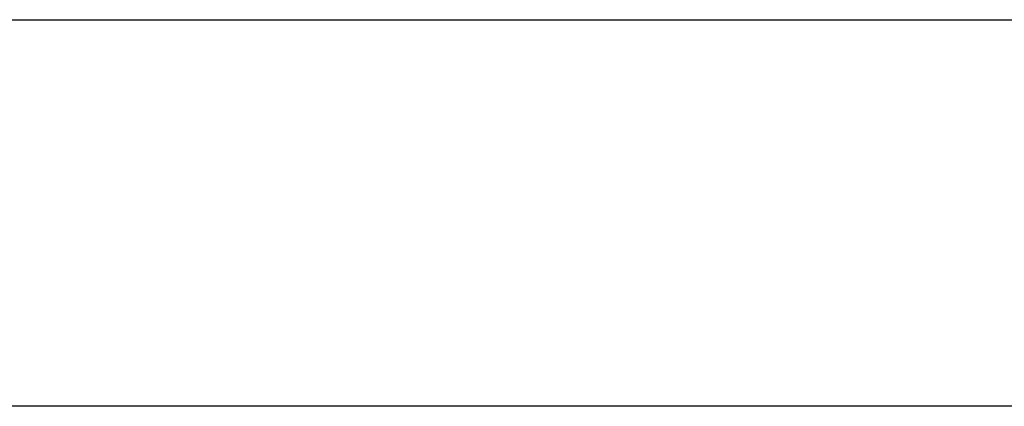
# Model space of a CAD drawing. Header units: inches. Extents: x 19 to 626, y 56 to 294.
# Tile 197 of 256: x 52.2268 to 52.4788, y 293.7542 to 293.8532. Entities that reach past the tile are written whole.
import ezdxf

# ---------------------------------------------------------------- set-up
doc = ezdxf.new("R2010")
doc.units = ezdxf.units.IN
doc.header["$MEASUREMENT"] = 0
doc.layers.add('Visible Edges(ANSI)', color=7, linetype='Continuous', lineweight=25)
doc.layers.add('Visible Tangent Edges(ANSI)', color=7, linetype='Continuous', lineweight=25)

msp = doc.modelspace()

# ---------------------------------------------------------------- linework, layer by layer
at = {"layer": 'Visible Edges(ANSI)'}
msp.add_line((18.8089375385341, 293.8532275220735), (84.41393753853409, 293.8532275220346), dxfattribs=at)
at = {"layer": 'Visible Tangent Edges(ANSI)'}
msp.add_line((84.41393753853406, 293.7542275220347), (18.80893753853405, 293.7542275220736), dxfattribs=at)

doc.saveas('drawing.dxf')
